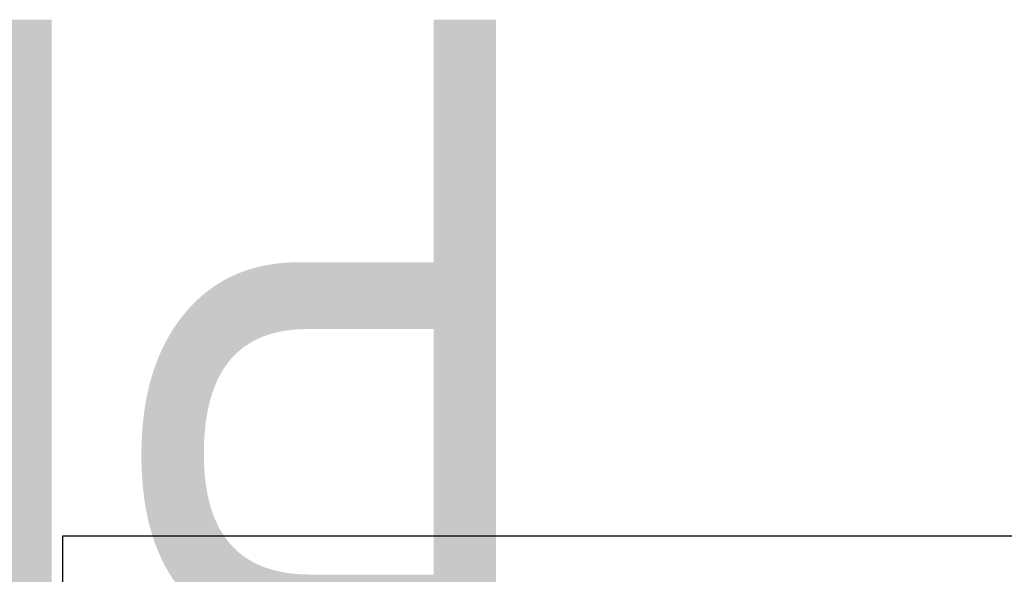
# Model space of a CAD drawing. Header units: millimetres. Extents: x -116 to 734, y -67 to 355.
# Tile 22 of 27: x -5 to 106, y 293 to 355. Entities that reach past the tile are written whole.
import ezdxf
from ezdxf.enums import TextEntityAlignment as Align

# ---------------------------------------------------------------- set-up
doc = ezdxf.new("R2018")
doc.units = ezdxf.units.MM
doc.layers.add('Кромка (ГОСТ)', color=7, linetype='Continuous', lineweight=50)
doc.layers.add('Обозначение (ГОСТ)', color=7, linetype='Continuous', lineweight=25)
doc.styles.get("Standard").update_dxf_attribs({"font": 'GOST Common Italic.ttf'})

# ---------------------------------------------------------------- blocks, each defined once
blk = doc.blocks.new('ГОСТ - Доп. графы 3')
at = {"layer": 'Обозначение (ГОСТ)', "lineweight": 30, "width": 0.8}
blk.add_attdef('ОБОЗНАЧЕНИЕ', text='', height=5, rotation=180, dxfattribs=at).set_placement((34.94, -6.97), align=Align.MIDDLE_CENTER)
blk = doc.blocks.new('Рамки ГОСТ_ граница 297x210')
at = {"layer": 'Кромка (ГОСТ)', "lineweight": 25}
for p, q in [((0, 0), (0, 297)), ((0, 297), (210, 297))]:
    blk.add_line(p, q, dxfattribs=at)

msp = doc.modelspace()

# ---------------------------------------------------------------- block references
ref = msp.add_blockref('ГОСТ - Доп. графы 3', (20, 292))
lines = msp.add_mtext('\\W0.8000;PF11 ', dxfattribs={"layer": 'Обозначение (ГОСТ)', "insert": (54.9421, 285.0324), "char_height": 70.124838, "attachment_point": 1, "rotation": 180})
ref.add_attrib('ОБОЗНАЧЕНИЕ', '', (54.9421, 285.0324)).embed_mtext(lines)
msp.add_blockref('Рамки ГОСТ_ граница 297x210', (0, 0))

doc.saveas('drawing.dxf')
